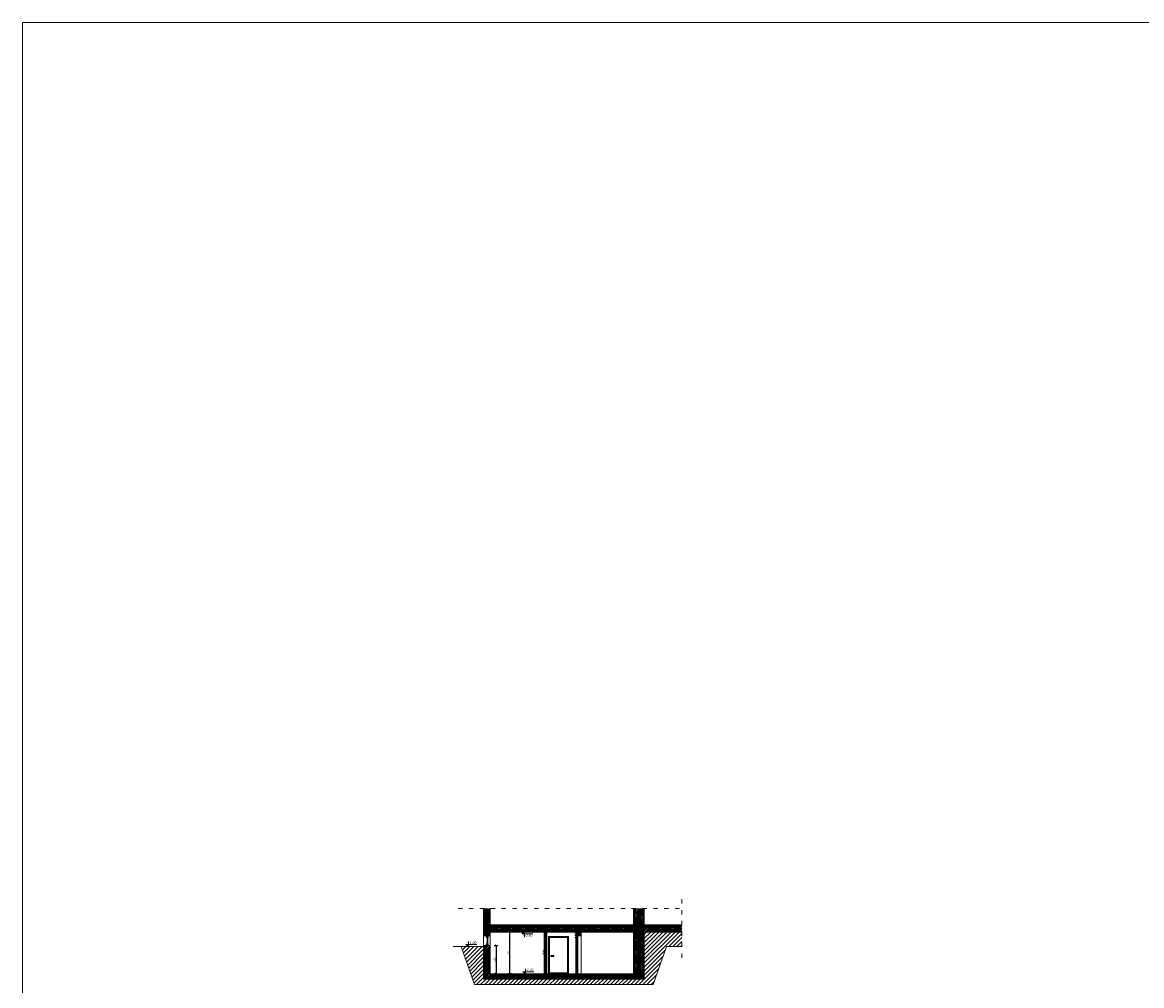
# Model space of a CAD drawing. Header units: millimetres. Extents: x 6506 to 39690, y 4581 to 25261.
# Tile 4 of 27: x 6506 to 12699, y 19933 to 25261. Entities that reach past the tile are written whole.
import ezdxf
from ezdxf.enums import TextEntityAlignment as Align

# ---------------------------------------------------------------- set-up
doc = ezdxf.new("R2010")
doc.units = ezdxf.units.MM
doc.linetypes.add('ACAD_ISO02W100', pattern=[15, 12, -3])
doc.linetypes.add('ACAD_ISO03W100', pattern=[30, 12, -18])
doc.layers.get('0').update_dxf_attribs({"color": 251, "lineweight": 5})
doc.layers.get('Defpoints').update_dxf_attribs({"color": 251, "lineweight": 5})
for name, color, linetype, lineweight in [('A_DZIAŁOWA_PROJEKTOWANE', 251, 'Continuous', 5), ('A_HATCH', 251, 'Continuous', 5), ('A_IZOLEACJA TERMI_PROJEKTOWANA', 251, 'Continuous', 5), ('A_KONST_ISTNIEJĄCE', 251, 'Continuous', 5), ('A_OPISY', 251, 'Continuous', 5), ('A_STOLARKA OKIENNA', 251, 'Continuous', 5), ('A_WIDOK', 251, 'Continuous', 5), ('A_WIDOK 2PLAN', 251, 'Continuous', 5), ('A_WYMIAROWANIE', 251, 'Continuous', 5), ('AA HATCH', 251, 'Continuous', 5)]:
    doc.layers.add(name, color=color, linetype=linetype, lineweight=lineweight)
doc.layers.add('A_PPOŻ', color=1, linetype='ACAD_ISO02W100', lineweight=30, true_color=0xff0000)
doc.styles.add('APLUS', font='arial.ttf', dxfattribs={"width": 0.6})
doc.styles.get("Standard").update_dxf_attribs({"font": 'arial.ttf'})
doc.linetypes.add('BATTING', pattern='A,0.0001,-0.1,[134,ltypeshp.shx,S=0.1,R=0,X=-0.1,Y=0],-0.2,[134,ltypeshp.shx,S=0.1,R=180,X=0.1,Y=0],-0.1', length=0.4001)
doc.dimstyles.new('1 do 100', dxfattribs={"dimtxt": 10, "dimasz": 8, "dimexe": 10, "dimexo": 10, "dimgap": 2, "dimtad": 1, "dimdec": 0, "dimtxsty": 'Standard', "dimblk": 'OBLIQUE', "dimcen": 2.5, "dimadec": 0, "dimazin": 0, "dimtfac": 1, "dimtdec": 0, "dimtmove": 0, "dimatfit": 3, "dimldrblk": 'OBLIQUE', "dimfxl": 10, "dimfxlon": 1, "dimarcsym": 0})

# ---------------------------------------------------------------- blocks, each defined once
blk = doc.blocks.new('*U68')
for p, q in [((27, 0), (27, -8)), ((27, 0), (33.7, 0)), ((27, 0), (27, -8)), ((33.7, 0), (34.3, -1.6)), ((75.3, 0), (74.7, -1.6)), ((82, 0), (75.3, 0)), ((82, 0), (82, -8)), ((27, -8), (30.2, -8)), ((30.2, -8), (30.2, -9.9)), ((30.2, -8), (31.6, -8)), ((30.2, -9.9), (36.1, -9.9)), ((31.2, -2.4), (34.3, -1.6)), ((31.2, -3.7), (31.2, -2.4)), ((32.6, -3.7), (31.2, -3.7)), ((31.6, -8), (31.6, -6.1)), ((31.6, -6.1), (32.6, -6.1)), ((32.6, -6.1), (32.6, -3.7)), ((34.3, -1.6), (35.1, -1.6)), ((35.1, -1.6), (35, -1)), ((35.8, -8), (35.8, -3.7)), ((35.8, -3.7), (37.4, -3.7)), ((37.3, -8), (35.8, -8)), ((37.3, -9), (37.3, -8)), ((73.2, -3.7), (71.6, -3.7)), ((71.7, -9), (71.7, -8)), ((71.7, -8), (73.2, -8)), ((78.8, -9.9), (72.9, -9.9)), ((73.2, -8), (73.2, -3.7)), ((73.9, -1.6), (74, -1)), ((74.7, -1.6), (73.9, -1.6)), ((77.8, -2.4), (74.7, -1.6)), ((76.4, -6.1), (76.4, -3.7)), ((76.4, -3.7), (77.8, -3.7)), ((77.4, -6.1), (76.4, -6.1)), ((77.4, -8), (77.4, -6.1)), ((78.8, -8), (77.4, -8)), ((77.8, -3.7), (77.8, -2.4)), ((82, -8), (78.8, -8)), ((78.8, -8), (78.8, -9.9))]:
    blk.add_line(p, q)
blk.add_lwpolyline([(35.8, -3.7), (73.2, -3.7), (73.2, -8), (35.8, -8)], close=True)
for centre, radius, start, end in [((34.9, -3.5), 2.51, 356.81051, 86.81051), ((36, -8.4), 1.5, 273.35533, 335.68535), ((74.1, -3.5), 2.51, 93.18949, 183.18949), ((73, -8.4), 1.5, 204.31465, 266.64467)]:
    blk.add_arc(centre, radius, start, end)
blk = doc.blocks.new('*U5')
blk.add_hatch(color=256).paths.add_polyline_path([(0, 0.153), (-0.198, 0.153), (0, 0)])
blk.add_line((0, 0.153), (0, 0.4))
blk.add_lwpolyline([(0, 0.153), (0, 0), (-0.198, 0.153), (0.685, 0.153)])
at = {"style": 'APLUS', "width": 0.8}
blk.add_attdef('%%P_0.00', text='', height=0.2, dxfattribs=at).set_placement((-0.146, 0.153), align=Align.BOTTOM_LEFT)
blk = doc.blocks.new('*U48')
blk.add_hatch(color=256).paths.add_polyline_path([(0, -0.153), (-0.198, -0.153), (0, 0)])
blk.add_line((0, -0.153), (0, -0.4))
blk.add_lwpolyline([(0, -0.153), (0, 0), (-0.198, -0.153), (0.685, -0.153)])
at = {"style": 'APLUS', "width": 0.8}
blk.add_attdef('%%P_0.00', text='', height=0.2, dxfattribs=at).set_placement((-0.146, -0.469), align=Align.BOTTOM_LEFT)
blk = doc.blocks.new('_Oblique')
at = {"color": 0, "linetype": 'ByBlock', "lineweight": -2}
blk.add_line((-0.5, -0.5), (0.5, 0.5), dxfattribs=at)
blk = doc.blocks.new('*D78')
at = {"layer": 'A_WYMIAROWANIE', "color": 0, "lineweight": -2, "ltscale": 2, "transparency": 16777216}
for p, q in [((9213.4, 20229.1), (9193.4, 20229.1)), ((9203.4, 19999.1), (9203.4, 20229.1)), ((9213.4, 19999.1), (9193.4, 19999.1))]:
    blk.add_line(p, q, dxfattribs=at)
at = {"layer": 'Defpoints', "color": 0, "ltscale": 2, "transparency": 16777216}
for p in [(9203.4, 20229.1), (9228.6, 20229.1), (9228.6, 19999.1)]:
    blk.add_point(p, dxfattribs=at)
at = {"layer": 'A_WYMIAROWANIE', "color": 0, "lineweight": -2, "ltscale": 2, "transparency": 16777216, "xscale": 8, "yscale": 8, "zscale": 8}
for p, rotation in [((9203.4, 20229.1), 90), ((9203.4, 19999.1), 270)]:
    blk.add_blockref('_Oblique', p, dxfattribs=dict(at, rotation=rotation))
at = {"layer": 'A_WYMIAROWANIE', "color": 0, "ltscale": 2, "transparency": 16777216, "insert": (9196.3, 20114.1), "char_height": 10, "attachment_point": 5, "rotation": 90}
blk.add_mtext('230', dxfattribs=at)
blk = doc.blocks.new('*D79')
at = {"layer": 'A_WYMIAROWANIE', "color": 0, "lineweight": -2, "ltscale": 2, "transparency": 16777216}
for p, q in [((9117, 20154.1), (9137, 20154.1)), ((9127, 20154.1), (9127, 19999.1)), ((9117, 19999.1), (9137, 19999.1))]:
    blk.add_line(p, q, dxfattribs=at)
at = {"layer": 'Defpoints', "color": 0, "ltscale": 2, "transparency": 16777216}
for p in [(9094.8, 20154.1), (9094.8, 19999.1), (9127, 19999.1)]:
    blk.add_point(p, dxfattribs=at)
at = {"layer": 'A_WYMIAROWANIE', "color": 0, "lineweight": -2, "ltscale": 2, "transparency": 16777216, "xscale": 8, "yscale": 8, "zscale": 8}
for p, rotation in [((9127, 20154.1), 90), ((9127, 19999.1), 270)]:
    blk.add_blockref('_Oblique', p, dxfattribs=dict(at, rotation=rotation))
at = {"layer": 'A_WYMIAROWANIE', "color": 0, "ltscale": 2, "transparency": 16777216, "insert": (9119.8, 20076.6), "char_height": 10, "attachment_point": 5, "rotation": 90}
blk.add_mtext('155', dxfattribs=at)

msp = doc.modelspace()

# ---------------------------------------------------------------- hatches: boundary and pattern name
at = {"layer": 'A_HATCH'}
h = msp.add_hatch(dxfattribs=at)
h.set_pattern_fill('ANSI31', color=256, scale=2)
h.set_pattern_definition([(45, (-3039.768, -2020.6846), (-4.490128, 4.490128), [])])
h.paths.add_polyline_path([(9057.8, 20209.1), (9094.8, 20209.1), (9094.8, 20358.7), (9057.8, 20358.7)])
h.paths.add_polyline_path([(9057.8, 19999.1), (9094.8, 19999.1), (9094.8, 20154.1), (9057.8, 20154.1)])
h.paths.add_polyline_path([(9914.8, 19969.1), (9914.8, 19999.1), (9057.8, 19999.1), (9057.8, 19969.1)])
h.paths.add_polyline_path([(9919.8, 19969.1), (9946.8, 19969.1), (9946.8, 20358.7), (9919.8, 20358.7)])
h.paths.add_polyline_path([(9914.8, 20358.7), (9887.8, 20358.7), (9887.8, 19999.1), (9914.8, 19999.1)])
h.paths.add_polyline_path([(9946.8, 20269.1), (9946.8, 20229.1), (10155.3, 20229.1), (10155.3, 20269.1)])
h.paths.add_polyline_path([(9094.8, 20269.1), (9094.8, 20229.1), (9887.8, 20229.1), (9887.8, 20269.1)])
h.paths.add_polyline_path([(9597.8, 20209.1), (9597.8, 20229.1), (9567.8, 20229.1), (9567.8, 20209.1)])
at = {"layer": 'AA HATCH', "ltscale": 2, "transparency": 33554534}
h = msp.add_hatch(dxfattribs=at)
h.set_pattern_fill('ANSI31', color=256, scale=5)
h.set_pattern_definition([(45, (-3039.768, -2020.685), (-11.22532, 11.22532), [])])
h.paths.add_polyline_path([(9996.8, 19939.1), (10070.2, 20148.9), (10155.3, 20148.9), (10155.3, 20229.1), (9946.8, 20229.1), (9946.8, 19969.1), (9919.8, 19969.1), (9914.8, 19969.1), (9057.8, 19969.1), (9057.8, 20149.1), (8934.3, 20149.1), (9007.8, 19939.1)])

# ---------------------------------------------------------------- linework, layer by layer
at = {"layer": 'A_DZIAŁOWA_PROJEKTOWANE', "ltscale": 2}
for points in [[(9392.8, 19999.1), (9392.8, 20229.1)], [(9394.3, 19999.1), (9394.3, 20229.1)], [(9406.3, 19999.1), (9406.3, 20229.1)], [(9407.8, 19999.1), (9407.8, 20229.1)], [(9407.8, 19999.1), (9407.8, 20229.1)]]:
    msp.add_lwpolyline(points, dxfattribs=at)
at = {"layer": 'A_IZOLEACJA TERMI_PROJEKTOWANA', "linetype": 'BATTING', "ltscale": 14}
msp.add_lwpolyline([(9400.5, 19999.1), (9400.5, 20229.1)], dxfattribs=at)
at = {"layer": 'A_KONST_ISTNIEJĄCE', "ltscale": 2}
for p, q in [((9057.8, 20209.1), (9057.8, 20358.7)), ((9094.8, 20209.1), (9094.8, 20358.7)), ((9887.8, 19999.1), (9887.8, 20358.7)), ((9914.8, 19969.1), (9914.8, 20358.7)), ((9919.8, 19969.1), (9919.8, 20358.7)), ((9946.8, 19969.1), (9946.8, 20358.7)), ((9094.8, 20269.1), (9887.8, 20269.1)), ((9946.8, 20269.1), (10155.3, 20269.1)), ((9094.8, 20209.1), (9057.8, 20209.1)), ((9094.8, 20229.1), (9887.8, 20229.1)), ((9567.8, 20209.1), (9567.8, 20229.1)), ((9597.8, 20209.1), (9567.8, 20209.1)), ((9597.8, 20209.1), (9597.8, 20229.1)), ((9946.8, 20229.1), (10155.3, 20229.1)), ((9057.8, 19969.1), (9057.8, 20154.1)), ((9094.8, 20154.1), (9057.8, 20154.1)), ((9094.8, 19999.1), (9094.8, 20154.1)), ((9057.8, 19999.1), (9914.8, 19999.1)), ((9057.8, 19969.1), (9914.8, 19969.1)), ((9914.8, 19969.1), (9919.8, 19969.1)), ((9919.8, 19969.1), (9946.8, 19969.1))]:
    msp.add_line(p, q, dxfattribs=at)
msp.add_lwpolyline([(6506.4, 11214.7), (39689.6, 11214.7), (39689.6, 25260.9), (6506.4, 25260.9)], close=True, dxfattribs=at)
at = {"layer": 'A_PPOŻ', "linetype": 'ACAD_ISO03W100', "ltscale": 2, "const_width": 2}
for points in [[(9398.7, 19999.1), (9398.7, 20229.1)], [(9582.8, 19999.1), (9582.8, 20229.1)]]:
    msp.add_lwpolyline(points, dxfattribs=at)
at = {"layer": 'A_WIDOK', "ltscale": 2}
for p, q in [((9057.8, 20209.1), (9057.8, 20154.1)), ((9094.8, 20209.1), (9094.8, 20154.1)), ((9567.8, 20209.1), (9567.8, 19999.1)), ((9572.8, 20209.1), (9572.8, 19999.1)), ((9577.8, 20209.1), (9577.8, 19999.1)), ((9597.8, 20209.1), (9597.8, 19999.1)), ((9057.8, 20149.1), (8890.3, 20149.1)), ((8934.3, 20148.9), (9007.8, 19939.1)), ((10070.2, 20148.9), (9996.8, 19939.1)), ((10070.2, 20148.9), (10155.3, 20148.9)), ((9007.8, 19939.1), (9996.8, 19939.1))]:
    msp.add_line(p, q, dxfattribs=at)
for points in [[(9417.8, 19999.1), (9527.8, 19999.1), (9527.8, 20204.1), (9417.8, 20204.1)], [(9422.8, 20004.1), (9522.8, 20004.1), (9522.8, 20199.1), (9422.8, 20199.1)], [(9567.8, 20209.1), (9577.8, 20209.1), (9577.8, 20204.7), (9567.8, 20204.7)], [(9429.7, 20099.1), (9447, 20099.1), (9447, 20094.3), (9429.7, 20094.3)]]:
    msp.add_lwpolyline(points, close=True, dxfattribs=at)
at = {"layer": 'A_WIDOK 2PLAN', "linetype": 'ACAD_ISO03W100', "ltscale": 2}
for p, q in [((10155.3, 20087.2), (10155.3, 20425.3)), ((8917.3, 20358.7), (10155.3, 20358.7))]:
    msp.add_line(p, q, dxfattribs=at)

# ---------------------------------------------------------------- block references
at = {"layer": 'A_OPISY', "transparency": 33554687}
ref = msp.add_blockref('*U48', (9283.7, 20229.1), dxfattribs=dict(at, xscale=68.67492864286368, yscale=68.67492864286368, zscale=68.67492864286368, rotation=1.435389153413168e-05))
ref.add_attrib('%%P_0.00', '-  0,40', dxfattribs={"layer": '0', "height": 13.73, "rotation": 0.00001, "style": 'APLUS', "width": 0.8}).set_placement((9273.7, 20199.4), align=Align.BOTTOM_LEFT)
at = {"layer": 'A_OPISY', "transparency": 33554687, "xscale": 68.67492864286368, "yscale": 68.67492864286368, "zscale": 68.67492864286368, "rotation": 1.435389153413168e-05}
for p, values in [((8974.1, 20149.1), {'%%P_0.00': '-  1,20'}), ((9289.3, 19999.1), {'%%P_0.00': '-  2,70'})]:
    msp.add_blockref('*U5', p, dxfattribs=at).add_auto_attribs(values)
at = {"layer": 'A_STOLARKA OKIENNA', "color": 144, "transparency": 33554559, "xscale": -1, "rotation": 90}
msp.add_blockref('*U68', (9073.3, 20236.1), dxfattribs=at)

# ---------------------------------------------------------------- texts
at = {"layer": 'A_PPOŻ', "linetype": 'ACAD_ISO03W100', "ltscale": 2}
note = msp.add_mtext_dynamic_manual_height_columns('EI60\\P', width=254.354, gutter_width=0, heights=[12.8, 0], dxfattribs=dict(at, insert=(9560.2, 20194.4), char_height=10, attachment_point=1, rotation=90))
note = msp.add_mtext_dynamic_manual_height_columns('EI60\\P', width=254.354, gutter_width=0, heights=[12.8, 0], dxfattribs=dict(at, insert=(9385.2, 20104.8), char_height=10, attachment_point=1, rotation=90))

# ---------------------------------------------------------------- dimensions: what is measured, and where the dimension line sits
at = {"layer": 'A_WYMIAROWANIE', "ltscale": 2}
for base, p1, p2, picture, middle in [((9203.4, 20229.1), (9228.6, 19999.1), (9228.6, 20229.1), '*D78', (9196.3, 20114.1)), ((9127, 19999.1), (9094.8, 20154.1), (9094.8, 19999.1), '*D79', (9119.8, 20076.6))]:
    dim = msp.add_linear_dim(base=base, p1=p1, p2=p2, angle=90, dimstyle='1 do 100', dxfattribs=at)
    dim.commit()
    dim.dimension.update_dxf_attribs({"geometry": picture, "text_midpoint": middle})

doc.saveas('drawing.dxf')
